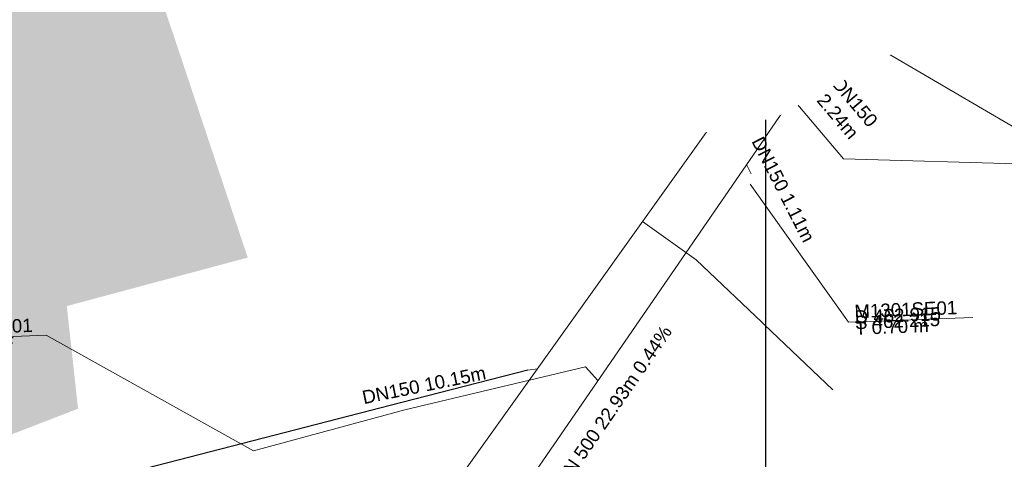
# Model space of a CAD drawing. Header units: metres. Extents: x 730549 to 731755, y 5527678 to 5528494.
# Tile 170 of 207: x 731666 to 731694, y 5527779 to 5527791. Entities that reach past the tile are written whole.
import ezdxf

# ---------------------------------------------------------------- set-up
doc = ezdxf.new("R2010")
doc.units = ezdxf.units.M
doc.header["$LTSCALE"] = 0.1
doc.header["$PDMODE"] = 1
doc.header["$PDSIZE"] = -2
doc.layers.add('3d Modell', color=7, linetype='Continuous', transparency=0.4)
for name, color, linetype in [('Sparten Strom GEPLANT pdf', 7, 'Continuous'), ('Sparten_Kanal-aus dwg GRUPPE', 7, 'Continuous'), ('Wiese und Waldnaab als Hintergrund', 7, 'Continuous')]:
    doc.layers.add(name, color=color, linetype=linetype)
doc.styles.add('Arial', font='arial.ttf')
picture_1 = doc.add_image_def('image1.png', size_in_pixel=(2382, 1684))

# ---------------------------------------------------------------- blocks, each defined once
blk = doc.blocks.new('PDF-Seite')
at = {"color": 255, "linetype": 'Continuous', "lineweight": 9, "transparency": 33554687}
blk.add_wipeout([(0, 103.921), (293.918, 103.921), (293.918, -103.921), (0, -103.921)], dxfattribs=at)
at = {"color": 16, "linetype": 'Continuous', "lineweight": 9, "transparency": 33554687, "flags": 128}
blk.add_lwpolyline([(0, 103.921), (293.918, 103.921), (293.918, -103.921), (0, -103.921)], close=True, dxfattribs=at)
at = {"transparency": 33554687}
image = blk.add_image(picture_1, insert=(0, -103.921), size_in_units=(293.918, 207.843), dxfattribs=at)
image.dxf.flags = 7
blk = doc.blocks.new('KA_STUTZR')
at = {"color": 7, "linetype": 'Continuous', "lineweight": 25, "transparency": 33554687}
for p in [(0, 0), (0.0005, 0)]:
    blk.add_line(p, (0, 0.0005), dxfattribs=at)
at = {"color": 7, "linetype": 'Continuous', "lineweight": 5, "transparency": 33554687}
blk.add_line((0, 0), (0.001, 0), dxfattribs=at)
at = {"color": 7, "linetype": 'Continuous', "transparency": 33554687}
blk.add_solid([(0, 0.0005), (0.0005, 0), (0, 0)], dxfattribs=at)
blk = doc.blocks.new('KA_STUTZO')
at = {"color": 7, "linetype": 'Continuous', "lineweight": 5, "transparency": 33554687}
blk.add_line((0, 0), (0, 0), dxfattribs=at)
blk.add_line((0, 0), (0, 0), dxfattribs=at)
blk = doc.blocks.new('KA_STUTZL')
at = {"color": 7, "linetype": 'Continuous', "lineweight": 25, "transparency": 33554687}
for p in [(-0.0005, 0), (0, 0)]:
    blk.add_line(p, (0, 0.0005), dxfattribs=at)
at = {"color": 7, "linetype": 'Continuous', "lineweight": 5, "transparency": 33554687}
blk.add_line((0, 0), (-0.001, 0), dxfattribs=at)
at = {"color": 7, "linetype": 'Continuous', "transparency": 33554687}
blk.add_solid([(0, 0.0005), (-0.0005, 0), (0, 0)], dxfattribs=at)
blk = doc.blocks.new('KA_SE_30x50')
at = {"color": 7, "linetype": 'Continuous', "lineweight": 25, "transparency": 33554687}
for p, q in [((0.00025, 0.00015), (-0.00025, 0.00015)), ((-0.00025, 0.00015), (-0.00025, -0.00015)), ((0.00025, -0.00015), (0.00025, 0.00015)), ((-0.00025, -0.00015), (0.00025, -0.00015))]:
    blk.add_line(p, q, dxfattribs=at)
at = {"color": 7, "linetype": 'Continuous', "lineweight": 5, "transparency": 33554687}
for p, q in [((-0.000125, -0.0001), (-0.000125, 0.0001)), ((0, -0.0001), (0, 0.0001)), ((0.000125, -0.0001), (0.000125, 0.0001))]:
    blk.add_line(p, q, dxfattribs=at)
blk = doc.blocks.new('Ka_stxt_BG_HA')
at = {"color": 206, "linetype": 'Continuous', "lineweight": 13, "true_color": 0x660066, "transparency": 33554687}
blk.add_point((0, 0), dxfattribs=at)
at = {"color": 0, "flags": 1}
for tag in ['NAME', 'Z_HIGH', 'Z_LOW', 'DZ', 'RES1', 'RES2', 'RES3', 'RES4', 'RES5', 'RES6', 'BEMERKUNG']:
    blk.add_attdef(tag, (0, 0), '', height=0.00018, dxfattribs=at)
blk = doc.blocks.new('khpfeil')
at = {"color": 7, "linetype": 'Continuous', "lineweight": 25, "transparency": 33554687}
for p, q in [((0, 0.0001), (-0.0001, -0.0001)), ((0, 0.0001), (0.0001, -0.0001)), ((0, -0.0001), (-0.0001, -0.0001)), ((0, -0.0001), (0.0001, -0.0001))]:
    blk.add_line(p, q, dxfattribs=at)
blk = doc.blocks.new('A$C255C2710')
at = {"color": 5, "linetype": 'Continuous', "lineweight": 9, "true_color": 0x0000ff, "transparency": 33554687}
blk.add_line((0, 0), (0, 0), dxfattribs=at)
blk.add_line((0, 0), (0, 0), dxfattribs=at)
blk.add_line((0, 0), (0, 0), dxfattribs=at)
blk.add_line((0, 0), (0, 0), dxfattribs=at)
blk.add_line((0, 0), (0, 0), dxfattribs=at)
blk.add_line((0, 0), (0, 0), dxfattribs=at)
blk.add_circle((0, 0), 0.000118, dxfattribs=at)
blk = doc.blocks.new('Gruppe')
at = {"color": 150, "linetype": 'Continuous', "lineweight": 5, "true_color": 0x007fff, "transparency": 33554687}
for p, q in [((-864.911, -488.495, -31.737), (-851.821, -470.149, -31.737)), ((-854.425, -476.985, -31.74), (-855.932, -475.911, -31.74)), ((-859.15, -480.083, -31.681), (-858.881, -480.044, -31.681))]:
    blk.add_line(p, q, dxfattribs=at)
at = {"color": 211, "linetype": 'Continuous', "lineweight": 5, "true_color": 0xff7fff, "transparency": 33554687}
for p, q in [((-863.042, -488.901, -32.012), (-850.742, -471.014, -32.012)), ((-850.278, -474.151, -31.836), (-851.722, -472.439, -31.836))]:
    blk.add_line(p, q, dxfattribs=at)
at = {"color": 161, "linetype": 'Continuous', "lineweight": 5, "true_color": 0x7f9fff, "transparency": 33554687}
blk.add_line((-852.877, -474.567, -30.975), (-853.009, -474.31, -30.975), dxfattribs=at)
at = {"color": 150, "linetype": 'Continuous', "lineweight": 30, "true_color": 0x007fff, "transparency": 33554687}
blk.add_line((-854.425, -476.985, -30.295), (-850.585, -480.638, -30.295), dxfattribs=at)
at = {"color": 6, "linetype": 'Continuous', "lineweight": 20, "true_color": 0xff00ff, "transparency": 33554687, "flags": 128}
blk.add_lwpolyline([(-850.53, -471.271), (-849.451, -470.379), (-850.231, -469.437), (-851.31, -470.329)], close=True, dxfattribs=at)
at = {"color": 7, "linetype": 'Continuous', "lineweight": 9, "transparency": 33554687, "flags": 128}
for points in [[(-849.85, -470.709), (-842.077, -475.265), (-838.579, -475.127)], [(-850.278, -474.151), (-845.085, -474.298), (-841.588, -474.16)], [(-866.849, -482.354), (-872.674, -479.102), (-876.171, -479.24)]]:
    blk.add_lwpolyline(points, dxfattribs=at)
at = {"color": 176, "linetype": 'Continuous', "lineweight": 18, "true_color": 0x00007f, "transparency": 33554687, "flags": 128}
blk.add_lwpolyline([(-852.905, -474.857), (-850.145, -478.739), (-846.648, -478.601)], dxfattribs=at)
at = {"color": 211, "linetype": 'Continuous', "lineweight": 5, "true_color": 0xff7fff, "transparency": 33554687, "flags": 128}
blk.add_lwpolyline([(-866.849, -482.354), (-862.598, -481.201), (-857.524, -479.989), (-857.179, -480.374)], dxfattribs=at)
at = {"color": 150, "linetype": 'Continuous', "lineweight": 30, "true_color": 0x007fff, "transparency": 33554687, "flags": 128}
blk.add_lwpolyline([(-859.15, -480.083), (-862.69, -480.995), (-870.165, -482.923)], dxfattribs=at)
at = {"color": 212, "linetype": 'Continuous', "lineweight": 9, "true_color": 0xcc00cc, "transparency": 33554687}
blk.add_circle((-850.185, -470.58, -30.22), 0.312, dxfattribs=at)
at = {"color": 30, "true_color": 0xff7f00, "transparency": 33554687, "xscale": 0.5, "yscale": 0.5, "zscale": 0.5, "rotation": 325.4870387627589}
for name, p in [('KA_STUTZR', (-851.516, -472.58, -493.19)), ('KA_STUTZO', (-853.013, -474.317, -493.19)), ('KA_STUTZL', (-857.385, -480.232, -493.19))]:
    blk.add_blockref(name, p, dxfattribs=at)
at = {"color": 211, "true_color": 0xff7fff, "transparency": 33554687}
for p, xscale, yscale, zscale, rotation in [((-851, -473.295, -493.19), 1.5, 1.5, 1.5, 40.14408596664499), ((-856.892, -479.957, -493.19), 5, 5, 5, 325.4870387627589), ((-861.952, -481.046, -493.19), 1.5, 1.5, 1.5, 283.4253954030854)]:
    blk.add_blockref('khpfeil', p, dxfattribs=dict(at, xscale=xscale, yscale=yscale, zscale=zscale, rotation=rotation))
at = {"color": 161, "true_color": 0x7f9fff, "transparency": 33554687, "xscale": 1.5, "yscale": 1.5, "zscale": 1.5, "rotation": 27.04016508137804}
blk.add_blockref('khpfeil', (-852.943, -474.438, -493.19), dxfattribs=at)
at = {"color": 160, "true_color": 0x003fff, "transparency": 33554687, "rotation": 53.55379909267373}
blk.add_blockref('KA_SE_30x50', (-852.905, -474.857, -493.19), dxfattribs=at)
at = {"color": 5, "true_color": 0x0000ff, "transparency": 33554687, "rotation": 2.251158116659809}
for p in [(-855.932, -475.911, -493.19), (-858.881, -480.044, -493.19)]:
    blk.add_blockref('A$C255C2710', p, dxfattribs=at)
at = {"color": 176, "true_color": 0x00007f, "transparency": 33554687, "xscale": 0.375, "yscale": 0.375, "zscale": 0.375, "rotation": 2.251158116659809}
blk.add_blockref('Ka_stxt_BG_HA', (-850.729, -478.199, -493.19), dxfattribs=at)
at = {"color": 216, "true_color": 0x7f007f, "transparency": 33554687, "char_height": 0.37568, "attachment_point": 8, "line_spacing_factor": 1.002187, "style": 'Arial'}
for s, insert, width, rotation in [('DN150 2.24m', (-850.584, -473.074, -31.881), 1.792, 310.1444), ('B DN 500 22.93m 0.44%', (-856.72, -481.393, -32.06), 7.36, 55.487), ('DN150 10.15m', (-862.025, -480.691, -32.079), 6.32143, 11.5732)]:
    blk.add_mtext(s, dxfattribs=dict(at, insert=insert, width=width, rotation=rotation))
at = {"color": 176, "true_color": 0x00007f, "transparency": 33554687, "insert": (-852.144, -475.095, -31.358), "char_height": 0.37568, "attachment_point": 8, "rotation": 297.0402, "line_spacing_factor": 1.002187, "style": 'Arial'}
blk.add_mtext('DN150 1.11m', dxfattribs=at)
at = {"color": 7, "transparency": 33554687, "char_height": 0.3757, "attachment_point": 1, "rotation": 2.2512, "line_spacing_factor": 0.25, "style": 'Arial'}
for s, insert in [('M1301SE01\\PD 462.915\\PS 462.215\\PT 0.70 m', (-849.983, -478.247, -30.275)), ('M1301GA01\\PD 462.861\\PS 461.361\\PT 1.50 m', (-876.009, -478.748, -30.329))]:
    blk.add_mtext(s, dxfattribs=dict(at, insert=insert))
blk = doc.blocks.new('Gruppe-1')
at = {"color": 7, "transparency": 33554687}
blk.add_blockref('Gruppe', (0, 0), dxfattribs=at)
blk = doc.blocks.new('Site Model Opacity Container')
at = {"color": 255, "linetype": 'Continuous', "lineweight": 5, "transparency": 33554585}
blk.add_wipeout([(-902.089, -384.516), (-896.561, -388.799), (-893.564, -391.703), (-885.114, -401.015), (-850.08, -459.012), (-849.968, -459.396), (-850.839, -465.338), (-853.983, -465.958), (-902.175, -472.837), (-946.175, -476.837), (-962.175, -476.837), (-998.175, -420.837), (-998.362, -413.454), (-991.275, -397.622), (-990.069, -396.546)], dxfattribs=at)
blk = doc.blocks.new('Geländemodell (2D)')
at = {"color": 31, "true_color": 0xe0cb9d, "transparency": 33554687}
blk.add_blockref('Site Model Opacity Container', (0, 0), dxfattribs=at)
at = {"color": 0, "flags": 1}
for tag in ['IFC_UUID', 'instanceID']:
    blk.add_attdef(tag, (-998.522, -476.837), '', height=0.00018, dxfattribs=at)

msp = doc.modelspace()

# ---------------------------------------------------------------- block references
at = {"layer": 'Sparten Strom GEPLANT pdf', "color": 16, "true_color": 0x800000, "transparency": 33554687}
msp.add_blockref('PDF-Seite', (731393.397, 5527843.198), dxfattribs=at)

# ---------------------------------------------------------------- next in the draw order: block references
at = {"layer": 'Sparten_Kanal-aus dwg GRUPPE', "color": 7, "transparency": 33554687}
msp.add_blockref('Gruppe-1', (732539.784, 5528261.585), dxfattribs=at)

# ---------------------------------------------------------------- next in the draw order: block references
at = {"layer": '3d Modell', "color": 31, "true_color": 0xe0cb9d, "transparency": 33554687}
msp.add_blockref('Geländemodell (2D)', (732539.784, 5528261.585), dxfattribs=at)

# ---------------------------------------------------------------- next in the draw order: wipeouts: each hides what was drawn before it
at = {"color": 255, "linetype": 'Continuous', "lineweight": 5, "transparency": 33554585}
msp.add_wipeout([(731656.25, 5527870.55), (731643.6, 5527865.6), (731642.271, 5527860.578), (731638.4, 5527857.6), (731654.4, 5527839.4), (731661.2, 5527819.4), (731668.8, 5527807.6), (731683.6, 5527801.8), (731689.8, 5527798.6), (731690, 5527794.8), (731680.8, 5527793.4), (731666.6, 5527795), (731653.4, 5527794), (731639.4, 5527790.6), (731635, 5527785.4), (731646, 5527779.8), (731687.6, 5527788.6), (731700.4, 5527795.6)], dxfattribs=at).dxf.layer = '3d Modell'

# ---------------------------------------------------------------- next in the draw order: hatches: boundary and pattern name
at = {"layer": 'Wiese und Waldnaab als Hintergrund', "linetype": 'Continuous', "lineweight": 0, "true_color": 0xc4d309, "transparency": 33554483}
msp.add_hatch(color=52, dxfattribs=at).paths.add_polyline_path([(731645.564, 5527857.533), (731648.867, 5527864.657), (731649.383, 5527877.95), (731647.211, 5527873.709), (731644.51, 5527868.986), (731642.564, 5527867.465), (731640.331, 5527865.812), (731639.379, 5527864.4), (731636.728, 5527863.807), (731633.047, 5527861.647), (731631.137, 5527861.584), (731630.858, 5527859.542), (731633.047, 5527858.626), (731633.047, 5527854.945), (731634.69, 5527852.115), (731634.909, 5527851.033), (731629.053, 5527848.479), (731629.179, 5527851.913), (731627.956, 5527853.892), (731627.903, 5527855.294), (731626.593, 5527858.068), (731624.42, 5527859.54), (731622.589, 5527861.552), (731621.652, 5527862.757), (731619.632, 5527862.838), (731618.716, 5527863.844), (731616.376, 5527864.09), (731612.952, 5527864.117), (731610.942, 5527864.098), (731608.787, 5527862.654), (731606.291, 5527862.481), (731603.11, 5527862.133), (731600.869, 5527862.39), (731599.896, 5527862.082), (731597.59, 5527862.936), (731596.695, 5527862.837), (731594.94, 5527863.249), (731593.609, 5527863.892), (731591.362, 5527863.762), (731589.607, 5527864.173), (731588.038, 5527863.8), (731585.807, 5527863.052), (731583.764, 5527863.331), (731580.064, 5527863.126), (731578.55, 5527862.256), (731574.465, 5527862.814), (731571.547, 5527860.985), (731568.651, 5527858.957), (731566.276, 5527858.596), (731562.786, 5527858.314), (731560.376, 5527856.44), (731556.484, 5527853.398), (731555.994, 5527850.527), (731557.845, 5527847.411), (731559.125, 5527846.746), (731558.537, 5527844.77), (731556.8, 5527842.266), (731556.004, 5527842.179), (731554.754, 5527840.734), (731550.656, 5527839.58), (731549.012, 5527840.808), (731545.888, 5527841.774), (731542.225, 5527843.988), (731540.946, 5527845.557), (731537.608, 5527842.978), (731535.133, 5527842.606), (731532.436, 5527840.6), (731531.187, 5527840.061), (731530.368, 5527838.361), (731529.408, 5527838.86), (731526.048, 5527837.385), (731522.479, 5527835.987), (731521.276, 5527835.956), (731518.457, 5527834.138), (731515.806, 5527833.545), (731514.217, 5527834.277), (731511.886, 5527833.518), (731508.735, 5527832.303), (731502.8, 5527735.172), (731587.4, 5527735), (731587, 5527743.2), (731600.4, 5527745), (731608.395, 5527752.271), (731632.944, 5527766.213), (731648.414, 5527772.839), (731668.004, 5527780.419), (731667.688, 5527783.302), (731672.77, 5527784.664), (731670.373, 5527791.846), (731680.682, 5527795.994), (731685.016, 5527799.588), (731678.469, 5527800.58), (731672.244, 5527803.218), (731664.806, 5527806.828), (731657.127, 5527811.72), (731650.928, 5527816.875), (731647.611, 5527821.441), (731645.652, 5527826.457), (731645.095, 5527830.621), (731645.855, 5527836.539), (731646.72, 5527839.652), (731643.205, 5527845.102), (731642.516, 5527849.553), (731640.4, 5527852.339)])

doc.saveas('drawing.dxf')
